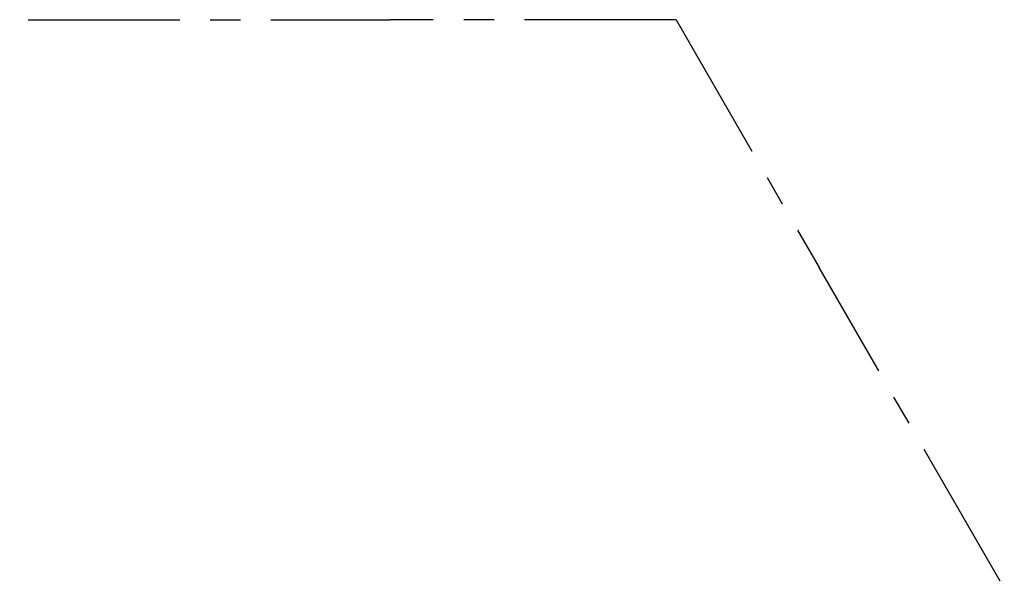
# Model space of a CAD drawing. Extents: x 80 to 688, y -351 to 0.
import ezdxf

# ---------------------------------------------------------------- set-up
doc = ezdxf.new("R2010")
doc.units = 0
doc.header["$LTSCALE"] = 3
doc.header["$MEASUREMENT"] = 0
doc.linetypes.add('CENTER', pattern=[50, 31.25, -6.25, 6.25, -6.25])
doc.layers.add('HL-25', color=2, linetype='CENTER')

msp = doc.modelspace()

# ---------------------------------------------------------------- linework, layer by layer
at = {"layer": 'HL-25', "extrusion": (1.22461e-16, 1, -3.44505e-16)}
for p, q in [((80, 0, 240), (80, 0)), ((85.2, 0, 240.08), (308.81, 0, 0.28)), ((485.57, 0, 240), (308.81, 0, 0.28))]:
    msp.add_line(p, q, dxfattribs=at)
at = {"layer": 'HL-25', "extrusion": (0.866025, 0.5, -3.44505e-16)}
for p, q in [((485.57, 0, 240), (573.94, -153.07, 0.28)), ((685.75, -346.73, 240.08), (573.94, -153.07, 0.28)), ((688.35, -351.23, 240), (688.35, -351.23))]:
    msp.add_line(p, q, dxfattribs=at)

doc.saveas('drawing.dxf')
